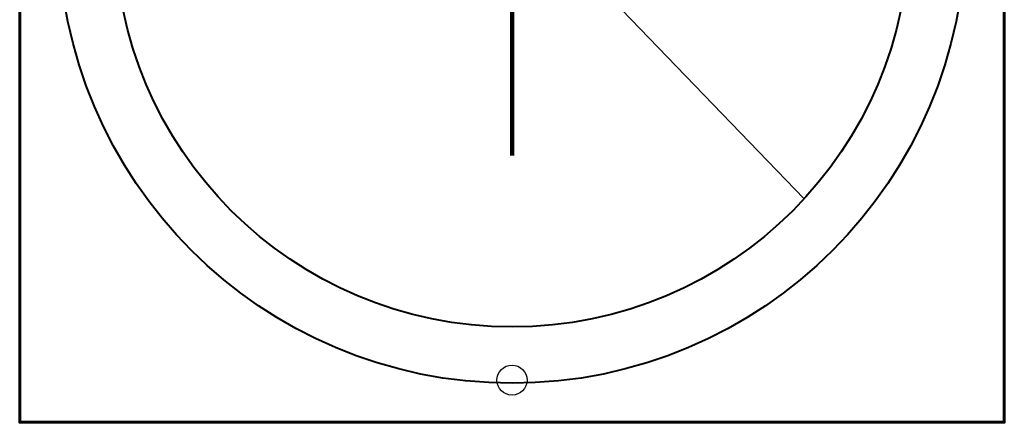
# Model space of a CAD drawing. Header units: millimetres. Extents: x 10 to 831, y 10 to 584.
# Tile 4 of 16: x 319 to 581, y 263 to 370. Entities that reach past the tile are written whole.
import ezdxf

# ---------------------------------------------------------------- set-up
doc = ezdxf.new("R2010")
doc.units = ezdxf.units.MM
doc.layers.add('C1d1b19', color=7, linetype='Continuous', true_color=0x1d1b19)
doc.layers.add('C2f5d8a', color=7, linetype='Continuous', true_color=0x2f5d8a)

msp = doc.modelspace()

# ---------------------------------------------------------------- linework, layer by layer
at = {"layer": 'C1d1b19', "lineweight": 60}
msp.add_lwpolyline([(318.75, 525.25), (581.25, 525.25), (581.25, 262.75), (318.75, 262.75)], close=True, dxfattribs=at)
at = {"layer": 'C1d1b19', "lineweight": 100}
msp.add_lwpolyline([(450, 333.9), (450, 403.17)], dxfattribs=at)
at = {"layer": 'C1d1b19', "lineweight": 40}
for radius in [120.83, 105.83]:
    msp.add_circle((450, 394), radius, dxfattribs=at)
at = {"layer": 'C1d1b19', "lineweight": 30}
msp.add_circle((450, 274), 4, dxfattribs=at)
at = {"layer": 'C2f5d8a', "lineweight": 30}
msp.add_lwpolyline([(450, 403.17), (527.92, 322.38)], dxfattribs=at)

doc.saveas('drawing.dxf')
